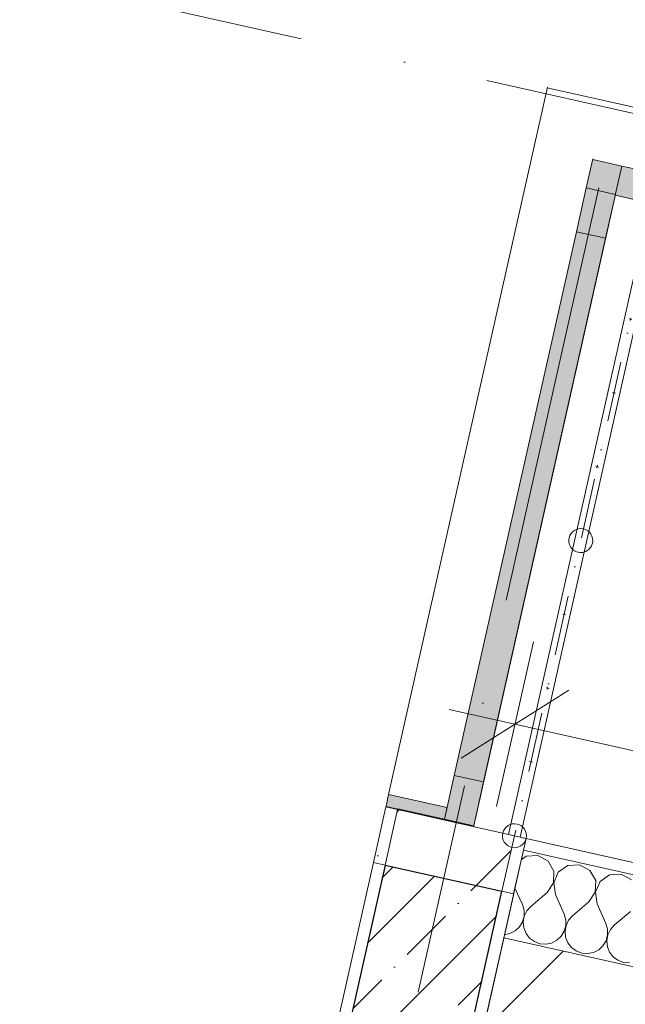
# Model space of a CAD drawing. Header units: millimetres. Extents: x -7218036 to -6523761, y 6117771 to 6337028.
# Tile 31 of 223: x -7161677 to -7160666, y 6146200 to 6147844. Entities that reach past the tile are written whole.
import ezdxf
from ezdxf.enums import TextEntityAlignment as Align

# ---------------------------------------------------------------- set-up
doc = ezdxf.new("R2010")
doc.units = ezdxf.units.MM
doc.header["$MEASUREMENT"] = 0
doc.linetypes.add('Dot & Dashed', pattern=[200, 100, -50, 0, -50])
doc.linetypes.add('Штрихпунктирная', pattern=[670.277762, 352.777767, -176.388884, 0, -141.111112])
for name, color, linetype in [('S - квартира_помещение.АР', 7, 'Continuous'), ('АР-Ограждения _балкона _ лоджии.АР', 7, 'Continuous'), ('АР-Стены внешние_Балконы _ лоджии.АР', 7, 'Continuous'), ('АР-Стены_внешние_.АР', 7, 'Continuous'), ('АР-Чертеж-Оси_Осевые размеры.АР', 7, 'Continuous'), ('АР-Чертеж-Размеры.АР', 7, 'Continuous')]:
    doc.layers.add(name, color=color, linetype=linetype)
for name, color, linetype, lineweight in [('АР-Ограждения _балкона _ лоджии.АР_Ном._пера__1', 7, 'Continuous', 0), ('АР-Стены внешние_Балконы _ лоджии.АР_Ном._пера__1', 7, 'Continuous', 0), ('АР-Стены_внешние_.АР_Ном._пера__1', 7, 'Continuous', 30), ('АР-Стены_внешние_.АР_Ном._пера__120', 7, 'Continuous', 0), ('АР-Чертеж-Оси_Осевые размеры.АР_Ном._пера__120', 7, 'Continuous', 0), ('АР-Чертеж-Размеры.АР_Ном._пера__1', 7, 'Continuous', 0), ('Окна Archicad_Ном._пера__120', 7, 'Continuous', 0)]:
    doc.layers.add(name, color=color, linetype=linetype, lineweight=lineweight)
doc.styles.add('РЎР“Р•РќР•Р\xa0Р\x98Р\xa0_РЎРўР\x98Р›Р¬_2', font='GOTHIC.TTF')
doc.dimstyles.new('СГЕНЕРИР_СТИЛЬ__1', dxfattribs={"dimtxt": 150, "dimasz": 142.5, "dimexe": 0.18, "dimexo": 0.0625, "dimgap": 0, "dimtad": 1, "dimdec": 0, "dimzin": 0, "dimdsep": 46, "dimtxsty": 'РЎР“Р•РќР•Р\xa0Р\x98Р\xa0_РЎРўР\x98Р›Р¬_2', "dimblk": 'ARROWHEAD_6', "dimblk1": 'ARROWHEAD_6', "dimblk2": 'ARROWHEAD_6', "dimcen": 0.09, "dimse1": 1, "dimse2": 1, "dimclrd": 7, "dimclre": 7, "dimclrt": 7, "dimazin": 0, "dimtfac": 1, "dimtdec": 4, "dimtmove": 0, "dimatfit": 3, "dimfxl": 1, "dimtolj": 1, "dimtzin": 0, "dimarcsym": 0})
pattern_1 = [(45, (-6566190.34, 6563027.8), (-111.369318, 111.369318), [0, -105, 0, -157.5]), (110, (-6565840.34, 6563027.8), (148.001588, 53.868173), [0, -77, 0, -133])]

# ---------------------------------------------------------------- blocks, each defined once
blk = doc.blocks.new('*X36', base_point=(-6566190.3, 6562677.8))
at = {"layer": 'АР-Стены_внешние_.АР_Ном._пера__1', "color": 7, "linetype": 'Continuous', "lineweight": 0}
for p, q in [((-7160831.2, 6146447.8), (-7160839.2, 6146442.3)), ((-7160811.7, 6146448.9), (-7160831.2, 6146447.8)), ((-7160794.6, 6146439.6), (-7160811.7, 6146448.9)), ((-7160784.9, 6146422.7), (-7160794.6, 6146439.6)), ((-7160761.5, 6146432.2), (-7160777.6, 6146421)), ((-7160742.1, 6146433.3), (-7160761.5, 6146432.2)), ((-7160724.9, 6146423.9), (-7160742.1, 6146433.3)), ((-7160715.2, 6146407), (-7160724.9, 6146423.9)), ((-7160785.6, 6146403.2), (-7160784.9, 6146422.7)), ((-7160777.6, 6146421), (-7160785.3, 6146403.1)), ((-7160691.9, 6146416.5), (-7160707.9, 6146405.4)), ((-7160672.4, 6146417.6), (-7160691.9, 6146416.5)), ((-7160655.2, 6146408.3), (-7160672.4, 6146417.6)), ((-7160849.9, 6146394.4), (-7160837.5, 6146366.9)), ((-7160796.4, 6146386.9), (-7160785.6, 6146403.2)), ((-7160785.3, 6146403.1), (-7160782.5, 6146383.8)), ((-7160715.9, 6146387.5), (-7160715.2, 6146407)), ((-7160707.9, 6146405.4), (-7160715.6, 6146387.4)), ((-7160796.4, 6146386.9), (-7160823.6, 6146363.7)), ((-7160782.5, 6146383.8), (-7160767.8, 6146351.2)), ((-7160726.7, 6146371.3), (-7160715.9, 6146387.5)), ((-7160715.6, 6146387.4), (-7160712.8, 6146368.1)), ((-7160834.7, 6146357.4), (-7160837.5, 6146366.9)), ((-7160823.6, 6146363.7), (-7160830.1, 6146356.4)), ((-7160726.7, 6146371.3), (-7160753.9, 6146348.1)), ((-7160712.8, 6146368.1), (-7160698.1, 6146335.6)), ((-7160837.3, 6146338), (-7160834.7, 6146347.5)), ((-7160834.4, 6146347.5), (-7160836.1, 6146337.8)), ((-7160834.7, 6146347.5), (-7160834.7, 6146357.4)), ((-7160830.1, 6146356.4), (-7160834.4, 6146347.5)), ((-7160765, 6146341.7), (-7160767.8, 6146351.2)), ((-7160765, 6146331.9), (-7160765, 6146341.7)), ((-7160753.9, 6146348.1), (-7160760.4, 6146340.7)), ((-7160657, 6146355.6), (-7160684.2, 6146332.4)), ((-7160849.6, 6146322.9), (-7160842.4, 6146329.6)), ((-7160842.4, 6146329.6), (-7160837.3, 6146338)), ((-7160836.1, 6146337.8), (-7160835, 6146328)), ((-7160835, 6146328), (-7160831.4, 6146318.8)), ((-7160767.6, 6146322.4), (-7160765, 6146331.9)), ((-7160764.7, 6146331.8), (-7160766.4, 6146322.1)), ((-7160760.4, 6146340.7), (-7160764.7, 6146331.8)), ((-7160695.4, 6146326.1), (-7160698.1, 6146335.6)), ((-7160695.3, 6146316.2), (-7160695.4, 6146326.1)), ((-7160684.2, 6146332.4), (-7160690.7, 6146325.1)), ((-7160867.4, 6146316.7), (-7160858.4, 6146318.5)), ((-7160858.4, 6146318.5), (-7160849.6, 6146322.9)), ((-7160831.4, 6146318.8), (-7160825.4, 6146311)), ((-7160825.4, 6146311), (-7160817.4, 6146305.2)), ((-7160779.9, 6146307.3), (-7160772.7, 6146314)), ((-7160772.7, 6146314), (-7160767.6, 6146322.4)), ((-7160766.4, 6146322.1), (-7160765.4, 6146312.3)), ((-7160765.4, 6146312.3), (-7160761.7, 6146303.2)), ((-7160697.9, 6146306.7), (-7160695.3, 6146316.2)), ((-7160695, 6146316.2), (-7160696.7, 6146306.5)), ((-7160690.7, 6146325.1), (-7160695, 6146316.2)), ((-7160817.4, 6146305.2), (-7160808.2, 6146301.7)), ((-7160808.2, 6146301.7), (-7160798.4, 6146300.9)), ((-7160798.4, 6146300.9), (-7160788.7, 6146302.8)), ((-7160788.7, 6146302.8), (-7160779.9, 6146307.3)), ((-7160761.7, 6146303.2), (-7160755.7, 6146295.4)), ((-7160755.7, 6146295.4), (-7160747.7, 6146289.5)), ((-7160710.2, 6146291.6), (-7160703, 6146298.3)), ((-7160703, 6146298.3), (-7160697.9, 6146306.7)), ((-7160696.7, 6146306.5), (-7160695.7, 6146296.7)), ((-7160695.7, 6146296.7), (-7160692, 6146287.5)), ((-7160747.7, 6146289.5), (-7160738.5, 6146286.1)), ((-7160738.5, 6146286.1), (-7160728.7, 6146285.2)), ((-7160728.7, 6146285.2), (-7160719, 6146287.1)), ((-7160719, 6146287.1), (-7160710.2, 6146291.6)), ((-7160692, 6146287.5), (-7160686, 6146279.7)), ((-7160686, 6146279.7), (-7160678, 6146273.9)), ((-7160678, 6146273.9), (-7160668.8, 6146270.4)), ((-7160668.8, 6146270.4), (-7160659, 6146269.6))]:
    blk.add_line(p, q, dxfattribs=at)
blk = doc.blocks.new('Стена_2_7', base_point=(-7157099.7, 6145362.7))
at = {"layer": 'АР-Стены_внешние_.АР', "linetype": 'Continuous', "lineweight": 0, "true_color": 0x000000}
h = blk.add_hatch(dxfattribs=at)
h.set_pattern_fill('ШТУКАТУРКА__ГИПС_01_0007', color=18, style=0, pattern_type=2)
h.set_pattern_definition(pattern_1)
h.paths.add_polyline_path([(-7160831.3, 6146477.5), (-7160835.6, 6146457.9), (-7159674.5, 6146197.2), (-7159670.2, 6146216.7)])
h = blk.add_hatch(dxfattribs=at)
h.set_pattern_fill('БЛОКИ_БЕТОННЫЕ_ЭФФЕКТИВН_76', color=18, style=0, pattern_type=2)
h.set_pattern_definition([(45, (-6566190.34, 6562677.8), (-127.27922, 127.27922), [])])
h.paths.add_polyline_path([(-7160868.5, 6146311.6), (-7160912.3, 6146116.5), (-7159751.2, 6145855.7), (-7159707.4, 6146050.8)])
at = {"layer": 'АР-Стены_внешние_.АР_Ном._пера__1', "color": 7, "linetype": 'Continuous', "lineweight": 0}
blk.add_line((-7159674.5, 6146197.2), (-7160835.6, 6146457.9), dxfattribs=at)
at = {"layer": 'АР-Стены_внешние_.АР_Ном._пера__1', "color": 7, "linetype": 'Continuous', "lineweight": 15}
blk.add_line((-7159707.4, 6146050.8), (-7160868.5, 6146311.6), dxfattribs=at)
at = {"layer": 'АР-Стены_внешние_.АР_Ном._пера__1', "color": 7, "linetype": 'Continuous', "lineweight": 0, "flags": 128}
for points in [[(-7160831.3, 6146477.5), (-7160835.6, 6146457.9)], [(-7159670.2, 6146216.7), (-7160831.3, 6146477.5)], [(-7160835.6, 6146457.9), (-7160868.5, 6146311.6)]]:
    blk.add_lwpolyline(points, dxfattribs=at)
at = {"layer": 'АР-Стены_внешние_.АР_Ном._пера__1', "color": 7, "linetype": 'Continuous', "lineweight": 15, "flags": 128}
blk.add_lwpolyline([(-7160868.5, 6146311.6), (-7160912.3, 6146116.5)], dxfattribs=at)
at = {"layer": 'АР-Стены_внешние_.АР', "color": 7, "lineweight": 0}
blk.add_blockref('*X36', (-6566190.3, 6562677.8), dxfattribs=at)
blk = doc.blocks.new('Горизонтальное Многостворчатое Окно 23[8]_7', base_point=(-6566190.3, 6562677.8))
at = {"layer": 'Окна Archicad_Ном._пера__120', "linetype": 'Continuous', "lineweight": 0, "true_color": 0xffffff}
for points in [[(-7160720.2, 6147610.7), (-7160682.4, 6147550.9), (-7160671.4, 6147599.7)], [(-7160671.4, 6147599.7), (-7160682.4, 6147550.9), (-7160633.6, 6147540), (-7160622.7, 6147588.8)]]:
    blk.add_hatch(color=7, dxfattribs=at).paths.add_polyline_path(points)
at = {"layer": 'Окна Archicad_Ном._пера__120', "color": 7, "linetype": 'Continuous', "lineweight": 0}
for p, q in [((-7160795.9, 6147730.2), (-7156649.1, 6146798.8)), ((-7160720.2, 6147610.7), (-7160671.4, 6147599.7)), ((-7160682.4, 6147550.9), (-7160671.4, 6147599.7)), ((-7160671.4, 6147599.7), (-7160622.7, 6147588.8)), ((-7160682.4, 6147550.9), (-7156828.3, 6146685.3)), ((-7160633.6, 6147540), (-7160682.4, 6147550.9))]:
    blk.add_line(p, q, dxfattribs=at)
blk = doc.blocks.new('Стена_50_7', base_point=(-7156681.9, 6146652.5))
at = {"layer": 'Окна Archicad_Ном._пера__120', "color": 7, "linetype": 'Continuous', "lineweight": 0}
blk.add_blockref('Горизонтальное Многостворчатое Окно 23[8]_7', (-6566190.3, 6562677.8), dxfattribs=at)
blk = doc.blocks.new('Окно 23[10]_7', base_point=(-6566190.3, 6562677.8))
at = {"layer": 'Окна Archicad_Ном._пера__120', "linetype": 'Continuous', "lineweight": 0, "true_color": 0xffffff}
for points in [[(-7160682.1, 6147552.1), (-7160719.9, 6147611.9), (-7160730.9, 6147563.1)], [(-7160682.1, 6147552.1), (-7160730.9, 6147563.1), (-7160747.3, 6147489.9), (-7160698.6, 6147479)], [(-7160951.1, 6146582.6), (-7160902.3, 6146571.6), (-7160698.6, 6147479), (-7160747.3, 6147489.9)], [(-7160967.5, 6146509.4), (-7160918.8, 6146498.4), (-7160902.3, 6146571.6), (-7160951.1, 6146582.6)]]:
    blk.add_hatch(color=7, dxfattribs=at).paths.add_polyline_path(points)
at = {"layer": 'Окна Archicad_Ном._пера__120', "color": 7, "linetype": 'Continuous', "lineweight": 0}
for p, q in [((-7161060.7, 6146550.8), (-7160795.6, 6147731.4)), ((-7160730.9, 6147563.1), (-7160719.9, 6147611.9)), ((-7160747.3, 6147489.9), (-7160730.9, 6147563.1)), ((-7160682.1, 6147552.1), (-7160730.9, 6147563.1)), ((-7160918.8, 6146498.4), (-7160682.1, 6147552.1)), ((-7160682.1, 6147552.1), (-7160698.6, 6147479)), ((-7160951.1, 6146582.6), (-7160747.3, 6147489.9)), ((-7160698.6, 6147479), (-7160902.3, 6146571.6)), ((-7160698.6, 6147479), (-7160747.3, 6147489.9)), ((-7160967.5, 6146509.4), (-7160951.1, 6146582.6)), ((-7160951.1, 6146582.6), (-7160902.3, 6146571.6)), ((-7160902.3, 6146571.6), (-7160918.8, 6146498.4)), ((-7161065.1, 6146531.3), (-7161060.7, 6146550.8)), ((-7160963.2, 6146528.9), (-7161060.7, 6146550.8)), ((-7160967.5, 6146509.4), (-7160938.3, 6146502.8)), ((-7160967.5, 6146509.4), (-7160938.3, 6146502.8)), ((-7160938.3, 6146502.8), (-7160918.8, 6146498.4)), ((-7160938.3, 6146502.8), (-7160918.8, 6146498.4))]:
    blk.add_line(p, q, dxfattribs=at)
blk = doc.blocks.new('Стена_66_7', base_point=(-7160919, 6146497.2))
at = {"layer": 'АР-Стены внешние_Балконы _ лоджии.АР', "linetype": 'Continuous', "lineweight": 0, "true_color": 0x000000}
for points in [[(-7161065.1, 6146531.3), (-7161045.6, 6146526.9), (-7160967.5, 6146509.4), (-7160963.2, 6146528.9), (-7161060.7, 6146550.8)], [(-7161065.1, 6146531.3), (-7161065.4, 6146530), (-7161045.9, 6146525.7), (-7161045.6, 6146526.9)], [(-7160938.6, 6146501.6), (-7160919, 6146497.2), (-7160918.8, 6146498.4), (-7160938.3, 6146502.8)]]:
    blk.add_hatch(color=18, dxfattribs=at).paths.add_polyline_path(points)
at = {"layer": 'АР-Стены внешние_Балконы _ лоджии.АР_Ном._пера__1', "color": 7, "linetype": 'Continuous', "lineweight": 0}
for p, q in [((-7161065.1, 6146531.3), (-7161060.7, 6146550.8)), ((-7160963.2, 6146528.9), (-7161060.7, 6146550.8)), ((-7161045.6, 6146526.9), (-7161045.9, 6146525.7)), ((-7161045.6, 6146526.9), (-7160967.5, 6146509.4)), ((-7160967.5, 6146509.4), (-7160963.2, 6146528.9)), ((-7160967.5, 6146509.4), (-7160938.3, 6146502.8)), ((-7160938.6, 6146501.6), (-7160938.3, 6146502.8)), ((-7160938.3, 6146502.8), (-7160918.8, 6146498.4))]:
    blk.add_line(p, q, dxfattribs=at)
at = {"layer": 'АР-Стены внешние_Балконы _ лоджии.АР_Ном._пера__1', "color": 7, "linetype": 'Continuous', "lineweight": 0, "flags": 128}
for points in [[(-7161065.1, 6146531.3), (-7161065.4, 6146530)], [(-7161045.9, 6146525.7), (-7161065.4, 6146530)], [(-7160938.6, 6146501.6), (-7161045.9, 6146525.7)], [(-7160919, 6146497.2), (-7160938.6, 6146501.6)]]:
    blk.add_lwpolyline(points, dxfattribs=at)
at = {"layer": 'Окна Archicad_Ном._пера__120', "color": 7, "linetype": 'Continuous', "lineweight": 0}
blk.add_blockref('Окно 23[10]_7', (-6566190.3, 6562677.8), dxfattribs=at)
blk = doc.blocks.new('Стена_110_7', base_point=(-7160969.1, 6146411.1))
at = {"layer": 'АР-Стены_внешние_.АР', "linetype": 'Continuous', "lineweight": 0, "true_color": 0x000000}
h = blk.add_hatch(dxfattribs=at)
h.set_pattern_fill('ШТУКАТУРКА__ГИПС_01_0007', color=18, style=0, pattern_type=2)
h.set_pattern_definition(pattern_1)
h.paths.add_polyline_path([(-7161065.4, 6146530.1), (-7161086.2, 6146437.4), (-7161066.7, 6146433), (-7161045.9, 6146525.7)])
h = blk.add_hatch(dxfattribs=at)
h.set_pattern_fill('БЛОКИ_БЕТОННЫЕ_ЭФФЕКТИВН_7E', color=18, style=0, pattern_type=2)
h.set_pattern_definition([(45, (-6566190.34, 6562677.8), (-127.279217, 127.279217), [])])
h.paths.add_polyline_path([(-7160871.6, 6146389.1), (-7160850.7, 6146481.8), (-7161045.9, 6146525.7), (-7161066.7, 6146433)])
h = blk.add_hatch(dxfattribs=at)
h.set_pattern_fill('ШТУКАТУРКА__ГИПС_01_0007', color=18, style=0, pattern_type=2)
h.set_pattern_definition(pattern_1)
h.paths.add_polyline_path([(-7160852.1, 6146384.8), (-7160831.2, 6146477.4), (-7160850.7, 6146481.8), (-7160871.6, 6146389.1)])
at = {"layer": 'АР-Стены_внешние_.АР_Ном._пера__1', "color": 7, "linetype": 'Continuous', "lineweight": 15}
for p, q in [((-7161045.9, 6146525.7), (-7161066.7, 6146433)), ((-7160871.6, 6146389.1), (-7160850.7, 6146481.8))]:
    blk.add_line(p, q, dxfattribs=at)
at = {"layer": 'АР-Стены_внешние_.АР_Ном._пера__1', "color": 7, "linetype": 'Continuous', "lineweight": 0, "flags": 128}
for points in [[(-7161065.4, 6146530.1), (-7161086.2, 6146437.4)], [(-7161045.9, 6146525.7), (-7161065.4, 6146530.1)], [(-7160852.1, 6146384.8), (-7160831.2, 6146477.4)], [(-7160831.2, 6146477.4), (-7160850.7, 6146481.8)], [(-7161066.7, 6146433), (-7161086.2, 6146437.4)], [(-7160852.1, 6146384.8), (-7160871.6, 6146389.1)]]:
    blk.add_lwpolyline(points, dxfattribs=at)
at = {"layer": 'АР-Стены_внешние_.АР_Ном._пера__1', "color": 7, "linetype": 'Continuous', "lineweight": 15, "flags": 128}
for points in [[(-7160850.7, 6146481.8), (-7161045.9, 6146525.7)], [(-7160871.6, 6146389.1), (-7161066.7, 6146433)]]:
    blk.add_lwpolyline(points, dxfattribs=at)
blk = doc.blocks.new('Ограждение_3_7', base_point=(-6566190.3, 6562677.8))
at = {"layer": 'АР-Ограждения _балкона _ лоджии.АР_Ном._пера__1', "color": 7, "linetype": 'Dot & Dashed', "lineweight": 0}
blk.add_line((-7160629.4, 6147467.3), (-7160850.8, 6146481.8), dxfattribs=at)
at = {"layer": 'АР-Ограждения _балкона _ лоджии.АР_Ном._пера__1', "color": 7, "linetype": 'Continuous', "lineweight": 0}
for p, q in [((-7160654.7, 6147343.6), (-7160659.5, 6147344.7)), ((-7160657.7, 6147341.7), (-7160656.6, 6147346.5)), ((-7160682.3, 6147220.4), (-7160687.2, 6147221.5)), ((-7160685.3, 6147218.5), (-7160684.2, 6147223.4)), ((-7160710, 6147097.2), (-7160714.9, 6147098.3)), ((-7160713, 6147095.3), (-7160711.9, 6147100.2)), ((-7160765.3, 6146850.8), (-7160770.2, 6146851.9)), ((-7160768.3, 6146848.9), (-7160767.2, 6146853.8)), ((-7160793, 6146727.7), (-7160797.9, 6146728.8)), ((-7160796, 6146725.8), (-7160794.9, 6146730.6)), ((-7160820.7, 6146604.5), (-7160825.5, 6146605.6)), ((-7160823.6, 6146602.6), (-7160822.6, 6146607.5))]:
    blk.add_line(p, q, dxfattribs=at)
at = {"layer": 'АР-Ограждения _балкона _ лоджии.АР_Ном._пера__1', "color": 7, "linetype": 'Continuous', "lineweight": 0, "flags": 128}
for points in [[(-7160649, 6147471.7, 1), (-7160609.9, 6147462.9, 1)], [(-7160759.6, 6146978.9, 1), (-7160720.6, 6146970.2, 1)], [(-7160870.3, 6146486.2, 1), (-7160831.3, 6146477.5, 1)]]:
    blk.add_lwpolyline(points, format="xyb", close=True, dxfattribs=at)
blk.add_lwpolyline([(-7160619.7, 6147465.1), (-7160639.2, 6147469.5), (-7160860.5, 6146484), (-7160841, 6146479.6)], close=True, dxfattribs=at)
blk = doc.blocks.new('Стандартный Маркер Сетки[13]_7', base_point=(-7160680.9, 6147693.7))
at = {"layer": 'АР-Чертеж-Оси_Осевые размеры.АР_Ном._пера__120', "color": 7, "linetype": 'Штрихпунктирная', "lineweight": 0}
for q in [(-7160680.9, 6147693.7), (-7165571.2, 6125919.8)]:
    blk.add_line((-7160787.5, 6147219.2), q, dxfattribs=at)
at = {"layer": 'АР-Чертеж-Оси_Осевые размеры.АР_Ном._пера__120', "color": 7, "lineweight": 0, "style": 'РЎР“Р•РќР•Р\xa0Р\x98Р\xa0_РЎРўР\x98Р›Р¬_2'}
blk.add_attdef('AC_MarkerText_1', text='', height=350, rotation=347.3417, dxfattribs=at).set_placement((-7165717.5, 6125138.4), align=Align.TOP_CENTER)
blk = doc.blocks.new('Стандартный Маркер Сетки[76]_7', base_point=(-7160680.9, 6147693.7))
at = {"layer": 'АР-Чертеж-Оси_Осевые размеры.АР_Ном._пера__120', "color": 7, "linetype": 'Штрихпунктирная', "lineweight": 0}
for q in [(-7160680.9, 6147693.7), (-7165571.2, 6125919.8)]:
    blk.add_line((-7160787.5, 6147219.2), q, dxfattribs=at)
at = {"layer": 'АР-Чертеж-Оси_Осевые размеры.АР_Ном._пера__120', "color": 7, "lineweight": 0, "style": 'РЎР“Р•РќР•Р\xa0Р\x98Р\xa0_РЎРўР\x98Р›Р¬_2'}
blk.add_attdef('AC_MarkerText_1', text='', height=350, rotation=347.3417, dxfattribs=at).set_placement((-7165717.5, 6125138.4), align=Align.TOP_CENTER)
blk = doc.blocks.new('*D472', base_point=(-6566190.3, 6562677.8))
at = {"layer": 'АР-Чертеж-Размеры.АР_Ном._пера__1', "color": 7, "linetype": 'Continuous', "lineweight": 0, "transparency": 16777216}
for p, q in [((-7160880.8, 6146530.8), (-7160819.1, 6146805.3)), ((-7160760.3, 6146724.8), (-7160939.6, 6146611.3)), ((-7160959.7, 6146692.7), (-7160850, 6146668)), ((-7160850, 6146668), (-7159630.3, 6146394.1)), ((-7159661.1, 6146256.9), (-7159599.5, 6146531.4)), ((-7159719.9, 6146337.4), (-7159540.7, 6146450.9)), ((-7159630.3, 6146394.1), (-7159520.5, 6146369.5))]:
    blk.add_line(p, q, dxfattribs=at)
at = {"layer": 'АР-Чертеж-Размеры.АР_Ном._пера__1', "color": 7, "lineweight": 0, "transparency": 16777216, "insert": (-7160491.5, 6146618.3), "char_height": 150, "attachment_point": 7, "rotation": 347.3427, "style": 'РЎР“Р•РќР•Р\xa0Р\x98Р\xa0_РЎРўР\x98Р›Р¬_2'}
blk.add_mtext('\\A1;{\\pql;\\fCentury Gothic|b0|i0|c204|p0;\\W1.000000;1\xa0250}', dxfattribs=at)
blk = doc.blocks.new('ARROWHEAD_6')
at = {"color": 0, "linetype": 'Continuous', "lineweight": 0}
for p, q in [((-0.5, -0.5), (0.5, 0.5)), ((0, 0), (-1, 0))]:
    blk.add_line(p, q, dxfattribs=at)
blk = doc.blocks.new('Стена_178_7', base_point=(-7161756.7, 6142903.4))
at = {"layer": 'АР-Стены_внешние_.АР', "linetype": 'Continuous', "lineweight": 0, "true_color": 0x000000}
h = blk.add_hatch(dxfattribs=at)
h.set_pattern_fill('ШТУКАТУРКА__ГИПС_01_0007', color=18, style=0, pattern_type=2)
h.set_pattern_definition(pattern_1)
h.paths.add_polyline_path([(-7161086.3, 6146437.4), (-7161873.8, 6142929.7), (-7161854.3, 6142925.3), (-7161066.7, 6146433)])
h = blk.add_hatch(dxfattribs=at)
h.set_pattern_fill('ЖЕЛЕЗОБЕТОН__PROJECT__0007', color=18, style=0, pattern_type=2)
h.set_pattern_definition([(45, (-6566190.34, 6562677.8), (-84.852814, 84.852814), []), (45, (-6566232.77, 6562720.22), (-84.852814, 84.852814), [90, -30, 0, -30])])
h.paths.add_polyline_path([(-7161066.7, 6146433), (-7161854.3, 6142925.3), (-7161659.1, 6142881.5), (-7160871.6, 6146389.2)])
h = blk.add_hatch(dxfattribs=at)
h.set_pattern_fill('ШТУКАТУРКА__ГИПС_01_0007', color=18, style=0, pattern_type=2)
h.set_pattern_definition(pattern_1)
h.paths.add_polyline_path([(-7161639.6, 6142877.1), (-7160852.1, 6146384.8), (-7160871.6, 6146389.2), (-7161659.1, 6142881.5)])
at = {"layer": 'АР-Стены_внешние_.АР_Ном._пера__1', "color": 7, "linetype": 'Continuous', "lineweight": 30}
for p, q in [((-7161066.7, 6146433), (-7161854.3, 6142925.3)), ((-7161659.1, 6142881.5), (-7160871.6, 6146389.2))]:
    blk.add_line(p, q, dxfattribs=at)
at = {"layer": 'АР-Стены_внешние_.АР_Ном._пера__1', "color": 7, "linetype": 'Continuous', "lineweight": 0, "flags": 128}
for points in [[(-7161086.3, 6146437.4), (-7161873.8, 6142929.7)], [(-7161086.3, 6146437.4), (-7161066.7, 6146433)], [(-7161639.6, 6142877.1), (-7160852.1, 6146384.8)], [(-7160871.6, 6146389.2), (-7160852.1, 6146384.8)]]:
    blk.add_lwpolyline(points, dxfattribs=at)
at = {"layer": 'АР-Стены_внешние_.АР_Ном._пера__1', "color": 7, "linetype": 'Continuous', "lineweight": 30, "flags": 128}
blk.add_lwpolyline([(-7161066.7, 6146433), (-7160871.6, 6146389.2)], dxfattribs=at)
blk = doc.blocks.new('Стандартный Маркер Сетки[102]_7', base_point=(-7213545, 6159566.7))
at = {"layer": 'АР-Чертеж-Оси_Осевые размеры.АР_Ном._пера__120', "color": 7, "linetype": 'Штрихпунктирная', "lineweight": 0}
blk.add_line((-7212569.3, 6159347.6), (-7133628.1, 6141617.8), dxfattribs=at)
at = {"layer": 'АР-Чертеж-Оси_Осевые размеры.АР_Ном._пера__120', "color": 7, "lineweight": 0, "style": 'РЎР“Р•РќР•Р\xa0Р\x98Р\xa0_РЎРўР\x98Р›Р¬_2'}
for tag, p in [('AC_MarkerText_1_0', (-7213962.9, 6159857.4)), ('AC_MarkerText_1_1', (-7132094.6, 6141470.2))]:
    blk.add_attdef(tag, text='', height=350, rotation=347.3417, dxfattribs=at).set_placement(p, align=Align.TOP_CENTER)
blk = doc.blocks.new('Стандартный Маркер Сетки[105]_7', base_point=(-7213545, 6159566.7))
at = {"layer": 'АР-Чертеж-Оси_Осевые размеры.АР_Ном._пера__120', "color": 7, "linetype": 'Штрихпунктирная', "lineweight": 0}
blk.add_line((-7212569.3, 6159347.6), (-7133628.1, 6141617.8), dxfattribs=at)
at = {"layer": 'АР-Чертеж-Оси_Осевые размеры.АР_Ном._пера__120', "color": 7, "lineweight": 0, "style": 'РЎР“Р•РќР•Р\xa0Р\x98Р\xa0_РЎРўР\x98Р›Р¬_2'}
for tag, p in [('AC_MarkerText_1_0', (-7213962.9, 6159857.4)), ('AC_MarkerText_1_1', (-7132094.6, 6141470.2))]:
    blk.add_attdef(tag, text='', height=350, rotation=347.3417, dxfattribs=at).set_placement(p, align=Align.TOP_CENTER)
blk = doc.blocks.new('Стандартный Маркер Сетки[108]_7', base_point=(-7213545, 6159566.7))
at = {"layer": 'АР-Чертеж-Оси_Осевые размеры.АР_Ном._пера__120', "color": 7, "linetype": 'Штрихпунктирная', "lineweight": 0}
blk.add_line((-7212569.3, 6159347.6), (-7133628.1, 6141617.8), dxfattribs=at)
at = {"layer": 'АР-Чертеж-Оси_Осевые размеры.АР_Ном._пера__120', "color": 7, "lineweight": 0, "style": 'РЎР“Р•РќР•Р\xa0Р\x98Р\xa0_РЎРўР\x98Р›Р¬_2'}
for tag, p in [('AC_MarkerText_1_0', (-7213962.9, 6159857.4)), ('AC_MarkerText_1_1', (-7132094.6, 6141470.2))]:
    blk.add_attdef(tag, text='', height=350, rotation=347.3417, dxfattribs=at).set_placement(p, align=Align.TOP_CENTER)
blk = doc.blocks.new('Стандартный Маркер Сетки[111]_7', base_point=(-7213545, 6159566.7))
at = {"layer": 'АР-Чертеж-Оси_Осевые размеры.АР_Ном._пера__120', "color": 7, "linetype": 'Штрихпунктирная', "lineweight": 0}
blk.add_line((-7212569.3, 6159347.6), (-7133628.1, 6141617.8), dxfattribs=at)
at = {"layer": 'АР-Чертеж-Оси_Осевые размеры.АР_Ном._пера__120', "color": 7, "lineweight": 0, "style": 'РЎР“Р•РќР•Р\xa0Р\x98Р\xa0_РЎРўР\x98Р›Р¬_2'}
for tag, p in [('AC_MarkerText_1_0', (-7213962.9, 6159857.4)), ('AC_MarkerText_1_1', (-7132094.6, 6141470.2))]:
    blk.add_attdef(tag, text='', height=350, rotation=347.3417, dxfattribs=at).set_placement(p, align=Align.TOP_CENTER)

msp = doc.modelspace()

# ---------------------------------------------------------------- linework, layer by layer
at = {"layer": 'S - квартира_помещение.АР', "color": 254, "linetype": 'Continuous', "lineweight": 0, "true_color": 0xd8d8d8, "flags": 128}
msp.add_lwpolyline([(-7160621.875, 6147455.345), (-7160841, 6146479.648), (-7157143.953, 6145649.358), (-7156924.829, 6146625.052)], close=True, dxfattribs=at)
at = {"layer": 'АР-Стены_внешние_.АР_Ном._пера__120', "color": 7, "linetype": 'Continuous', "lineweight": 15}
msp.add_lwpolyline([(-7160678.785, 6147703.818), (-7156649.072, 6146798.809), (-7157102.655, 6144779.134), (-7154526.85, 6144200.653), (-7153728.101, 6147757.246), (-7144244.35, 6145627.314), (-7144673.9, 6143714.694), (-7141863.391, 6143083.501), (-7141660.612, 6143986.413), (-7137523.764, 6143057.351), (-7140042.701, 6131841.269), (-7141245.684, 6126484.744), (-7164350.663, 6131673.721)], dxfattribs=at)

# ---------------------------------------------------------------- block references
at = {"layer": 'АР-Ограждения _балкона _ лоджии.АР', "color": 7, "linetype": 'Continuous', "lineweight": 0}
msp.add_blockref('Ограждение_3_7', (-6566190.34, 6562677.795), dxfattribs=at)
at = {"layer": 'АР-Стены внешние_Балконы _ лоджии.АР', "color": 7, "lineweight": 0}
for name, p in [('Стена_66_7', (-7160919.045, 6146497.18)), ('Стена_50_7', (-7156681.946, 6146652.456))]:
    msp.add_blockref(name, p, dxfattribs=at)
at = {"layer": 'АР-Стены_внешние_.АР', "color": 7, "lineweight": 0}
for name, p in [('Стена_110_7', (-7160969.142, 6146411.062)), ('Стена_2_7', (-7157099.727, 6145362.698)), ('Стена_178_7', (-7161756.705, 6142903.389))]:
    msp.add_blockref(name, p, dxfattribs=at)
at = {"layer": 'АР-Чертеж-Оси_Осевые размеры.АР', "color": 8, "linetype": 'Continuous', "lineweight": 15}
for name, p in [('Стандартный Маркер Сетки[102]_7', (-7213545.006, 6159566.742)), ('Стандартный Маркер Сетки[105]_7', (-7213545.006, 6159566.742)), ('Стандартный Маркер Сетки[108]_7', (-7213545.006, 6159566.742)), ('Стандартный Маркер Сетки[111]_7', (-7213545.006, 6159566.742)), ('Стандартный Маркер Сетки[13]_7', (-7160680.918, 6147693.749)), ('Стандартный Маркер Сетки[76]_7', (-7160680.918, 6147693.749))]:
    msp.add_blockref(name, p, dxfattribs=at)

# ---------------------------------------------------------------- dimensions: what is measured, and where the dimension line sits
at = {"layer": 'АР-Чертеж-Размеры.АР', "color": 7, "linetype": 'Continuous', "lineweight": 0}
dim = msp.add_linear_dim(base=(-7159630.314, 6146394.144), p1=(-7161144.3, 6145357.383), p2=(-7159670.164, 6146216.698), angle=347.342656, dimstyle='СГЕНЕРИР_СТИЛЬ__1', dxfattribs=at)
dim.commit()
dim.dimension.update_dxf_attribs({"geometry": '*D472', "text_midpoint": (-7160223.987, 6146635.085), "dimtype": 160, "text_rotation": 347.342656})

doc.saveas('drawing.dxf')
